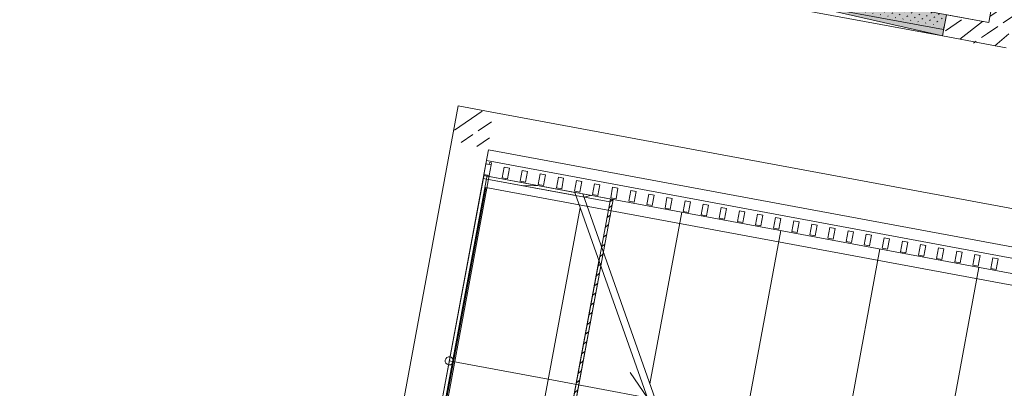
# Model space of a CAD drawing. Header units: metres. Extents: x 32353251 to 32353583, y 5707748 to 5708004.
# Tile 41 of 164: x 32353345.07 to 32353354.16, y 5707920.59 to 5707924. Entities that reach past the tile are written whole.
import ezdxf

# ---------------------------------------------------------------- set-up
doc = ezdxf.new("R2010")
doc.units = ezdxf.units.M
doc.header["$LTSCALE"] = 0.75
doc.layers.get('0').update_dxf_attribs({"linetype": 'CONTINUOUS'})
for name, color, linetype, lineweight in [('10417023$0$#9_002_GES I Übersicht Erdgeschoss_1_102_Wand Innen.A', 7, 'CONTINUOUS', 25), ('10417023$0$#9_002_GES I Übersicht Erdgeschoss_1_108_Treppen.A', 7, 'CONTINUOUS', 25), ('10417023$0$#9_002_GES I Übersicht Erdgeschoss_1_202_Innenwandbekleidung.A', 7, 'CONTINUOUS', 25), ('10417023$0$#9_002_GES I Übersicht Erdgeschoss_1_Neubau_102_Wand Innen.A', 7, 'CONTINUOUS', 25), ('10417023$0$#9_002_GES I Übersicht Erdgeschoss_1_Neubau_103_Stützen.A', 7, 'CONTINUOUS', 25), ('10417023$0$#9_002_GES I Übersicht Erdgeschoss_1_Neubau_104_Decken.A', 7, 'CONTINUOUS', 25), ('10417023$0$#9_002_GES I Übersicht Erdgeschoss_1_Neubau_105_Unterzug.A', 7, 'CONTINUOUS', 25), ('10417023$0$#9_002_GES I Übersicht Erdgeschoss_1_Neubau_108_Treppen.A', 7, 'CONTINUOUS', 25), ('10417023$0$#9_002_GES I Übersicht Erdgeschoss_1_Neubau_202_Innenwandbekleidun', 7, 'CONTINUOUS', 25), ('10417023$0$Keine', 7, 'CONTINUOUS', 13)]:
    doc.layers.add(name, color=color, linetype=linetype, lineweight=lineweight)
pattern_1 = [(10, (0, 0), (-0.01562833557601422, 0.08863269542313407), [])]
pattern_2 = [(45, (0, 0), (-0.03535533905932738, 0.03535533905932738), [0.01, -0.03999999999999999])]
pattern_3 = [(44.99999999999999, (0, 0), (-0.1697056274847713, 0.1697056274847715), []), (44.99999999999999, (-0.08485281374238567, 0.08485281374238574), (-0.1697056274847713, 0.1697056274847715), [0.18, -0.05999999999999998])]

# ---------------------------------------------------------------- blocks, each defined once
blk = doc.blocks.new('10417023$0$#9_MKO_LP5_ARC_GES_UP_00_002_P_G_modell (3D)')
at = {"layer": '10417023$0$#9_002_GES I Übersicht Erdgeschoss_1_102_Wand Innen.A', "linetype": 'Continuous', "lineweight": 5, "true_color": 0xff0000}
h = blk.add_hatch(dxfattribs=at)
h.set_pattern_fill('#9_BETON__STAHLBETON_0001', color=1, style=0, pattern_type=2)
h.set_pattern_definition(pattern_3)
h.paths.add_polyline_path([(-32353491.12421669, -5707795.27957689), (-32353491.52174602, -5707795.27957689), (-32353491.52174602, -5707795.47957689), (-32353491.12421625, -5707795.47957689)])
h = blk.add_hatch(dxfattribs=at)
h.set_pattern_fill('#9_BETON__STAHLBETON_0001', color=1, style=0, pattern_type=2)
h.set_pattern_definition(pattern_3)
h.paths.add_polyline_path([(-32353491.12421669, -5707795.27957689), (-32353491.12421625, -5707795.479574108), (-32353490.92421625, -5707795.479573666), (-32353490.9242167, -5707795.27957689)])
at = {"layer": '10417023$0$#9_002_GES I Übersicht Erdgeschoss_1_108_Treppen.A', "linetype": 'Continuous', "lineweight": 5, "true_color": 0xff0000}
h = blk.add_hatch(dxfattribs=at)
h.set_pattern_fill('#9_HOLZ__VOLLHOLZ__HIRNHO', color=1, style=0, pattern_type=2)
h.set_pattern_definition(pattern_1)
h.paths.add_polyline_path([(-32353495.44881294, -5707797.520586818), (-32353495.44881294, -5707797.546210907), (-32353494.25943706, -5707797.546210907), (-32353494.23381297, -5707797.520586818)])
h = blk.add_hatch(dxfattribs=at)
h.set_pattern_fill('#9_HOLZ__VOLLHOLZ__HIRNHO', color=1, style=0, pattern_type=2)
h.set_pattern_definition(pattern_1)
h.paths.add_polyline_path([(-32353494.23381297, -5707802.629020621), (-32353494.23381297, -5707797.520586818), (-32353494.25943706, -5707797.520586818), (-32353494.25943706, -5707802.629020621)])
at = {"layer": '10417023$0$#9_002_GES I Übersicht Erdgeschoss_1_Neubau_102_Wand Innen.A', "linetype": 'Continuous', "lineweight": 5, "true_color": 0xff0000}
h = blk.add_hatch(dxfattribs=at)
h.set_pattern_fill('#9_BETON__STAHLBETON_0001', color=1, style=0, pattern_type=2)
h.set_pattern_definition(pattern_3)
h.paths.add_polyline_path([(-32353490.9242167, -5707795.27957689), (-32353490.92421824, -5707794.57957689), (-32353491.12421824, -5707794.57957689), (-32353491.12421669, -5707795.27957689)])
at = {"layer": '10417023$0$#9_002_GES I Übersicht Erdgeschoss_1_Neubau_102_Wand Innen.A', "linetype": 'Continuous', "lineweight": 13, "true_color": 0xff0000}
h = blk.add_hatch(dxfattribs=at)
h.set_pattern_fill('#9_GIPS_0001', color=1, style=0, pattern_type=2)
h.set_pattern_definition(pattern_2)
h.paths.add_polyline_path([(-32353496.4442301, -5707795.37957689), (-32353491.52174602, -5707795.37957689), (-32353491.52174602, -5707795.27957689), (-32353496.4442301, -5707795.27957689)])
h = blk.add_hatch(dxfattribs=at)
h.set_pattern_fill('#9_GIPS_0001', color=1, style=0, pattern_type=2)
h.set_pattern_definition(pattern_2)
h.paths.add_polyline_path([(-32353496.4442301, -5707795.39957689), (-32353491.52174602, -5707795.39957689), (-32353491.52174602, -5707795.37957689), (-32353496.4442301, -5707795.37957689)])
h = blk.add_hatch(dxfattribs=at)
h.set_pattern_fill('#9_GIPS_0001', color=1, style=0, pattern_type=2)
h.set_pattern_definition(pattern_2)
h.paths.add_polyline_path([(-32353496.4442301, -5707795.41957689), (-32353491.52174602, -5707795.41957689), (-32353491.52174602, -5707795.39957689), (-32353496.4442301, -5707795.39957689)])
at = {"layer": '10417023$0$#9_002_GES I Übersicht Erdgeschoss_1_Neubau_103_Stützen.A', "linetype": 'Continuous', "lineweight": 5, "true_color": 0xff0000}
h = blk.add_hatch(dxfattribs=at)
h.set_pattern_fill('#9_BETON__STAHLBETON_0001', color=1, style=0, pattern_type=2)
h.set_pattern_definition(pattern_3)
edge = h.paths.add_edge_path()
edge.add_arc((-32353495.62381294, -5707797.10457689), 0.175, 180, 270)
edge.add_arc((-32353495.62381294, -5707797.10457689), 0.175, 270, 360)
edge.add_arc((-32353495.62381294, -5707797.10457689), 0.175, 0, 90)
edge.add_arc((-32353495.62381294, -5707797.10457689), 0.175, 90, 180)
at = {"layer": '10417023$0$#9_002_GES I Übersicht Erdgeschoss_1_102_Wand Innen.A', "color": 1, "linetype": 'Continuous', "lineweight": 18, "true_color": 0xff0000}
for p, q in [((-32353491.12421669, -5707795.27957689), (-32353491.52174602, -5707795.27957689)), ((-32353491.52174602, -5707795.27957689), (-32353491.52174602, -5707795.47957689)), ((-32353491.52174602, -5707795.47957689), (-32353491.12421625, -5707795.47957689))]:
    blk.add_line(p, q, dxfattribs=at)
at = {"layer": '10417023$0$#9_002_GES I Übersicht Erdgeschoss_1_108_Treppen.A', "color": 1, "linetype": 'Continuous', "lineweight": 18, "true_color": 0xff0000}
for p, q in [((-32353495.40943702, -5707797.62487689), (-32353495.40943702, -5707801.004479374)), ((-32353487.20566295, -5707797.62487689), (-32353495.40943702, -5707797.62487689))]:
    blk.add_line(p, q, dxfattribs=at)
at = {"layer": '10417023$0$#9_002_GES I Übersicht Erdgeschoss_1_108_Treppen.A', "color": 1, "linetype": 'Continuous', "lineweight": 13, "true_color": 0xff0000, "flags": 128}
for points in [[(-32353495.44881294, -5707797.520586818), (-32353495.44881294, -5707797.546210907), (-32353494.25943706, -5707797.546210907), (-32353494.23381297, -5707797.520586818)], [(-32353494.23381297, -5707802.629020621), (-32353494.25943706, -5707802.629020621), (-32353494.25943706, -5707797.520586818), (-32353494.23381297, -5707797.520586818)]]:
    blk.add_lwpolyline(points, close=True, dxfattribs=at)
at = {"layer": '10417023$0$#9_002_GES I Übersicht Erdgeschoss_1_202_Innenwandbekleidung.A', "color": 1, "linetype": 'Continuous', "lineweight": 13, "true_color": 0xff0000}
for p, q in [((-32353495.39945468, -5707797.392077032), (-32353495.41945468, -5707797.392077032)), ((-32353495.41945468, -5707797.392077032), (-32353495.41945468, -5707797.409576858)), ((-32353495.39945468, -5707797.409576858), (-32353495.39945468, -5707797.392077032)), ((-32353494.59476147, -5707797.546210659), (-32353495.44881329, -5707797.546210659)), ((-32353495.41945468, -5707797.509576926), (-32353495.41945468, -5707802.491878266)), ((-32353495.39945468, -5707802.491878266), (-32353495.39945468, -5707797.509576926)), ((-32353494.25943698, -5707798.100911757), (-32353494.25943698, -5707801.004479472)), ((-32353494.23381259, -5707798.145293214), (-32353494.23381259, -5707801.004479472))]:
    blk.add_line(p, q, dxfattribs=at)
at = {"layer": '10417023$0$#9_002_GES I Übersicht Erdgeschoss_1_Neubau_102_Wand Innen.A', "color": 1, "linetype": 'Continuous', "lineweight": 18, "true_color": 0xff0000}
for p, q in [((-32353491.12421824, -5707794.57957689), (-32353491.12421669, -5707795.27957689)), ((-32353491.12421625, -5707795.479574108), (-32353490.92421625, -5707795.479573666))]:
    blk.add_line(p, q, dxfattribs=at)
at = {"layer": '10417023$0$#9_002_GES I Übersicht Erdgeschoss_1_Neubau_102_Wand Innen.A', "color": 1, "linetype": 'Continuous', "lineweight": 13, "true_color": 0xff0000}
for p, q in [((-32353491.52174602, -5707795.39957689), (-32353491.52174602, -5707795.37957689)), ((-32353491.52174602, -5707795.41957689), (-32353491.52174602, -5707795.39957689)), ((-32353496.4442301, -5707795.41957689), (-32353491.52174602, -5707795.41957689))]:
    blk.add_line(p, q, dxfattribs=at)
at = {"layer": '10417023$0$#9_002_GES I Übersicht Erdgeschoss_1_Neubau_103_Stützen.A', "color": 1, "linetype": 'Continuous', "lineweight": 13, "true_color": 0xff0000}
for p, q in [((-32353491.52174647, -5707795.479576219), (-32353496.44422949, -5707795.279577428)), ((-32353491.52174647, -5707795.279577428), (-32353491.52174647, -5707795.479576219)), ((-32353491.52174602, -5707795.47957689), (-32353491.52174602, -5707795.27957689)), ((-32353496.4442301, -5707795.47957689), (-32353491.52174602, -5707795.47957689)), ((-32353491.52174647, -5707795.479576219), (-32353496.44422949, -5707795.479576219))]:
    blk.add_line(p, q, dxfattribs=at)
at = {"layer": '10417023$0$#9_002_GES I Übersicht Erdgeschoss_1_Neubau_103_Stützen.A', "color": 1, "linetype": 'Continuous', "true_color": 0xff0000}
blk.add_solid([(-32353491.52174602, -5707795.479576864), (-32353491.52174602, -5707795.27957689), (-32353493.98298806, -5707795.379576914)], dxfattribs=at)
at = {"layer": '10417023$0$#9_002_GES I Übersicht Erdgeschoss_1_Neubau_104_Decken.A', "color": 1, "linetype": 'Continuous', "lineweight": 13, "true_color": 0xff0000}
for p, q in [((-32353491.1242048, -5707795.280135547), (-32353491.1242048, -5707794.579576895)), ((-32353496.44421937, -5707795.280135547), (-32353491.1242048, -5707795.280135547)), ((-32353476.40380519, -5707797.37957689), (-32353495.44881294, -5707797.37957689)), ((-32353495.44881294, -5707797.37957689), (-32353495.44881294, -5707802.6044758))]:
    blk.add_line(p, q, dxfattribs=at)
at = {"layer": '10417023$0$#9_002_GES I Übersicht Erdgeschoss_1_Neubau_105_Unterzug.A', "color": 1, "linetype": 'Continuous', "lineweight": 13, "true_color": 0xff0000}
for p, q in [((-32353495.79881293, -5707796.92957689), (-32353495.44881294, -5707796.92957689)), ((-32353495.79881293, -5707796.92957689), (-32353495.79881293, -5707802.82957689)), ((-32353476.05380519, -5707796.92957689), (-32353495.44881294, -5707796.92957689)), ((-32353495.44881294, -5707797.27957689), (-32353476.40380519, -5707797.27957689)), ((-32353495.44881294, -5707797.409576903), (-32353495.44881294, -5707797.27957689)), ((-32353495.44881294, -5707802.82957689), (-32353495.44881294, -5707797.509576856))]:
    blk.add_line(p, q, dxfattribs=at)
at = {"layer": '10417023$0$#9_002_GES I Übersicht Erdgeschoss_1_Neubau_108_Treppen.A', "color": 1, "linetype": 'Continuous', "lineweight": 13, "true_color": 0xff0000}
for p, q in [((-32353494.59512238, -5707797.519494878), (-32353495.44963471, -5707797.519500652)), ((-32353495.44963471, -5707797.519500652), (-32353495.44961162, -5707801.004469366)), ((-32353495.44961162, -5707801.004469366), (-32353495.44963471, -5707797.519500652)), ((-32353494.59512238, -5707797.519494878), (-32353492.58308018, -5707801.004404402)), ((-32353494.51999597, -5707797.51949921), (-32353492.50795522, -5707801.004404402)), ((-32353484.45940241, -5707797.51949921), (-32353494.51963507, -5707797.51949921)), ((-32353494.51963455, -5707797.519499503), (-32353494.51963454, -5707797.520125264)), ((-32353493.58963398, -5707797.51949921), (-32353493.58962387, -5707799.1309274)), ((-32353492.65963433, -5707797.51949921), (-32353492.65961412, -5707800.741727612)), ((-32353491.72963469, -5707797.51949921), (-32353491.72961159, -5707801.004319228)), ((-32353490.79963504, -5707797.51949921), (-32353490.79961194, -5707801.004313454)), ((-32353494.51961197, -5707801.054417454), (-32353494.51963362, -5707797.650244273)), ((-32353494.51963362, -5707797.650244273), (-32353494.51961197, -5707801.054417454)), ((-32353493.58962387, -5707799.261933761), (-32353493.78962555, -5707799.06193497)), ((-32353495.44962316, -5707799.26194531), (-32353494.51962351, -5707799.261939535)), ((-32353494.51962351, -5707799.261939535), (-32353493.58962387, -5707799.261933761))]:
    blk.add_line(p, q, dxfattribs=at)
for centre, radius, start, end in [((-32353495.44962357, -5707799.26194513), 0.03750000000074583, 90.00036136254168, 270.0003555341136), ((-32353495.44962357, -5707799.261945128), 0.0375000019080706, 270.0003555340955, 90.00036136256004)]:
    blk.add_arc(centre, radius, start, end, dxfattribs=at)
at = {"layer": '10417023$0$#9_002_GES I Übersicht Erdgeschoss_1_Neubau_202_Innenwandbekleidun', "color": 1, "linetype": 'Continuous', "lineweight": 13, "true_color": 0xff0000, "flags": 128}
for points in [[(-32353495.44943705, -5707797.50957689), (-32353495.39943705, -5707797.50957689), (-32353495.39943705, -5707797.40957689), (-32353495.44943705, -5707797.40957689)], [(-32353495.27947704, -5707797.509576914), (-32353495.22947704, -5707797.509576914), (-32353495.22947704, -5707797.409576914), (-32353495.27947704, -5707797.409576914)], [(-32353495.10947704, -5707797.509576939), (-32353495.05947704, -5707797.509576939), (-32353495.05947704, -5707797.409576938), (-32353495.10947704, -5707797.409576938)], [(-32353494.93947704, -5707797.509577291), (-32353494.88947704, -5707797.509577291), (-32353494.88947704, -5707797.409577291), (-32353494.93947704, -5707797.409577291)], [(-32353494.76947704, -5707797.509577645), (-32353494.71947704, -5707797.509577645), (-32353494.71947704, -5707797.409577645), (-32353494.76947704, -5707797.409577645)], [(-32353494.59947704, -5707797.509577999), (-32353494.54947704, -5707797.509577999), (-32353494.54947704, -5707797.409577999), (-32353494.59947704, -5707797.409577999)], [(-32353494.42947704, -5707797.509578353), (-32353494.37947704, -5707797.509578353), (-32353494.37947704, -5707797.409578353), (-32353494.42947704, -5707797.409578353)], [(-32353494.25947704, -5707797.509578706), (-32353494.20947704, -5707797.509578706), (-32353494.20947704, -5707797.409578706), (-32353494.25947704, -5707797.409578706)], [(-32353494.08947704, -5707797.50957906), (-32353494.03947704, -5707797.50957906), (-32353494.03947704, -5707797.40957906), (-32353494.08947704, -5707797.40957906)], [(-32353493.91947704, -5707797.509579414), (-32353493.86947704, -5707797.509579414), (-32353493.86947704, -5707797.409579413), (-32353493.91947704, -5707797.409579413)], [(-32353493.74947704, -5707797.509579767), (-32353493.69947704, -5707797.509579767), (-32353493.69947704, -5707797.409579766), (-32353493.74947704, -5707797.409579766)], [(-32353493.57947704, -5707797.50958012), (-32353493.52947704, -5707797.50958012), (-32353493.52947704, -5707797.40958012), (-32353493.57947704, -5707797.40958012)], [(-32353493.40947704, -5707797.509580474), (-32353493.35947704, -5707797.509580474), (-32353493.35947704, -5707797.409580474), (-32353493.40947704, -5707797.409580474)], [(-32353493.23947704, -5707797.509580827), (-32353493.18947704, -5707797.509580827), (-32353493.18947704, -5707797.409580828), (-32353493.23947704, -5707797.409580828)], [(-32353493.06947704, -5707797.50958118), (-32353493.01947704, -5707797.50958118), (-32353493.01947704, -5707797.409581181), (-32353493.06947704, -5707797.409581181)], [(-32353492.89947704, -5707797.509581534), (-32353492.84947704, -5707797.509581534), (-32353492.84947704, -5707797.409581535), (-32353492.89947704, -5707797.409581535)], [(-32353492.72947704, -5707797.509581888), (-32353492.67947704, -5707797.509581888), (-32353492.67947704, -5707797.409581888), (-32353492.72947704, -5707797.409581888)], [(-32353492.55947704, -5707797.509582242), (-32353492.50947704, -5707797.509582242), (-32353492.50947704, -5707797.409582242), (-32353492.55947704, -5707797.409582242)], [(-32353492.38947704, -5707797.509582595), (-32353492.33947704, -5707797.509582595), (-32353492.33947704, -5707797.409582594), (-32353492.38947704, -5707797.409582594)], [(-32353492.21947704, -5707797.509582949), (-32353492.16947704, -5707797.509582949), (-32353492.16947704, -5707797.409582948), (-32353492.21947704, -5707797.409582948)], [(-32353492.04947704, -5707797.509583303), (-32353491.99947704, -5707797.509583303), (-32353491.99947704, -5707797.409583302), (-32353492.04947704, -5707797.409583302)], [(-32353491.87947704, -5707797.509583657), (-32353491.82947704, -5707797.509583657), (-32353491.82947704, -5707797.409583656), (-32353491.87947704, -5707797.409583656)], [(-32353491.70947704, -5707797.509584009), (-32353491.65947704, -5707797.509584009), (-32353491.65947704, -5707797.409584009), (-32353491.70947704, -5707797.409584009)], [(-32353491.53947704, -5707797.509584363), (-32353491.48947704, -5707797.509584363), (-32353491.48947704, -5707797.409584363), (-32353491.53947704, -5707797.409584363)], [(-32353491.36947704, -5707797.509584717), (-32353491.31947704, -5707797.509584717), (-32353491.31947704, -5707797.409584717), (-32353491.36947704, -5707797.409584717)], [(-32353491.19947704, -5707797.50958507), (-32353491.14947704, -5707797.50958507), (-32353491.14947704, -5707797.409585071), (-32353491.19947704, -5707797.409585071)], [(-32353491.02947704, -5707797.509585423), (-32353490.97947704, -5707797.509585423), (-32353490.97947704, -5707797.409585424), (-32353491.02947704, -5707797.409585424)], [(-32353490.85947704, -5707797.509585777), (-32353490.80947704, -5707797.509585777), (-32353490.80947704, -5707797.409585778), (-32353490.85947704, -5707797.409585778)], [(-32353490.68947704, -5707797.509586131), (-32353490.63947704, -5707797.509586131), (-32353490.63947704, -5707797.409586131), (-32353490.68947704, -5707797.409586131)]]:
    blk.add_lwpolyline(points, close=True, dxfattribs=at)
blk = doc.blocks.new('10417023$0$2_MKO_LP5_LAN_GES_UP_00_002_V_A (3D)')
at = {"layer": '10417023$0$Keine'}
blk.add_blockref('10417023$0$#9_MKO_LP5_ARC_GES_UP_00_002_P_G_modell (3D)', (0, 0), dxfattribs=at)
blk = doc.blocks.new('10417023')
at = {"layer": '10417023$0$Keine', "rotation": 349.4819372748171}
blk.add_blockref('10417023$0$2_MKO_LP5_LAN_GES_UP_00_002_V_A (3D)', (65205154.93137175, 5413829.557758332), dxfattribs=at)

msp = doc.modelspace()

# ---------------------------------------------------------------- block references
msp.add_blockref('10417023', (0, 0))

doc.saveas('drawing.dxf')
